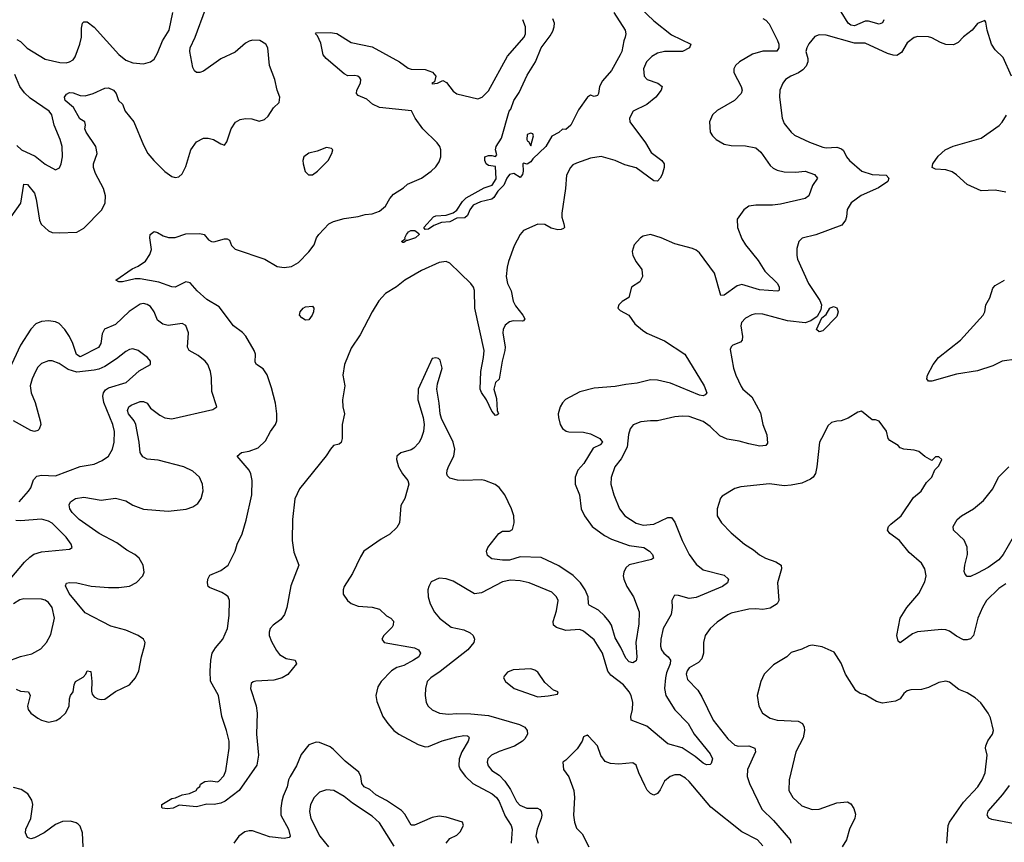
# Model space of a CAD drawing. Header units: inches. Extents: x 1843162 to 1959474, y 907081 to 1016326.
# Tile 238 of 256: x 1902566 to 1908161, y 921595 to 926270. Entities that reach past the tile are written whole.
import ezdxf

# ---------------------------------------------------------------- set-up
doc = ezdxf.new("R2010")
doc.units = ezdxf.units.IN
doc.header["$MEASUREMENT"] = 0
doc.layers.add('B9902', color=7, linetype='Continuous')

msp = doc.modelspace()

# ---------------------------------------------------------------- linework, layer by layer
at = {"layer": 'B9902', "color": 5}
for points, elevation in [([(1906057.6, 926370), (1906170, 926262.9), (1906270, 926183.6), (1906379.5, 926130), (1906373.1, 926110), (1906332.7, 926090), (1906230.9, 926089.1), (1906190, 926079.6), (1906159.3, 926060.7), (1906128.4, 926030), (1906111.9, 925990), (1906114.4, 925950), (1906132.2, 925930), (1906193.4, 925910), (1906217.4, 925890), (1906211.2, 925870), (1906181.4, 925830), (1906130, 925788.7), (1906052.9, 925750), (1906031.7, 925710), (1906034.3, 925690), (1906122.6, 925570), (1906154.5, 925514.5), (1906214.3, 925470), (1906227.6, 925450), (1906228.9, 925430), (1906216.5, 925390), (1906206.4, 925370), (1906190, 925351.8), (1906170, 925355.1), (1906068.5, 925428.5), (1906004.7, 925444.7), (1905950, 925470.5), (1905870, 925491.8), (1905810, 925483.1), (1905730, 925455.1), (1905710, 925444.7), (1905696.5, 925430), (1905673.9, 925386.1), (1905668.6, 925310), (1905646.3, 925170), (1905647.9, 925147.9), (1905659.1, 925110), (1905661.3, 925090), (1905656.4, 925083.6), (1905643.1, 925076.9), (1905624.9, 925075.1), (1905585.7, 925085.7), (1905550, 925105.6), (1905510, 925107.8), (1905430, 925073), (1905410.3, 925050), (1905375.6, 924984.4), (1905343.9, 924896.1), (1905335.7, 924864.3), (1905330.1, 924810), (1905338.7, 924770), (1905359.8, 924730), (1905370.7, 924670), (1905383.9, 924643.9), (1905425.6, 924590), (1905435.8, 924570), (1905430, 924559.6), (1905423.1, 924556.9), (1905370, 924558.5), (1905350, 924552.7), (1905325.6, 924534.4), (1905313.3, 924510), (1905311.7, 924490), (1905324.7, 924410), (1905323.1, 924390), (1905307.7, 924330), (1905290, 924228), (1905270, 924208.7), (1905261.3, 924170), (1905276.5, 924116.5), (1905279.5, 924050), (1905286.8, 924030), (1905277.3, 924022.7), (1905270, 924020.7), (1905250, 924045.1), (1905218.9, 924110), (1905190, 924151.2), (1905183, 924170), (1905187.2, 924270), (1905202.7, 924350), (1905205.2, 924390), (1905151.7, 924630), (1905151, 924731), (1905144.4, 924750), (1905129.8, 924770), (1905068.8, 924830), (1905010, 924886.4), (1904990, 924895.8), (1904950, 924889.8), (1904850, 924844.3), (1904754.7, 924790), (1904707.3, 924752.7), (1904645.6, 924714.4), (1904607.4, 924672.6), (1904568.6, 924610), (1904501.6, 924478.4), (1904450, 924404.2), (1904411.4, 924310), (1904401.6, 924250), (1904413.4, 924190), (1904401.2, 924110), (1904403.3, 924070), (1904411.8, 924030), (1904397.9, 923970), (1904398.7, 923890), (1904392.5, 923867.5), (1904381.2, 923858.8), (1904350, 923850.9), (1904331.8, 923830), (1904308, 923792), (1904156.6, 923603.4), (1904130, 923547), (1904116.1, 923430), (1904115.1, 923310), (1904124.6, 923244.6), (1904152.8, 923170), (1904107.5, 923052.5), (1904085.1, 922930), (1904071.3, 922890), (1904050, 922862.4), (1904006.5, 922830), (1903989.4, 922810), (1903983, 922790), (1903983.5, 922770), (1903996.5, 922736.5), (1904025.3, 922685.3), (1904043.2, 922663.2), (1904080.1, 922640.1), (1904131.3, 922630), (1904138.7, 922610), (1904090, 922549.8), (1904058.4, 922530), (1904010, 922516.3), (1903908, 922512), (1903892, 922507.9), (1903882.3, 922497.7), (1903878.4, 922470), (1903910.5, 922370.5), (1903916.3, 922330), (1903912.3, 922210), (1903922.7, 922090), (1903914.1, 922034.1), (1903812.4, 921890), (1903734, 921830), (1903710, 921818), (1903671.2, 921811.2), (1903630, 921811.8), (1903570, 921797.4), (1903473, 921807), (1903439.1, 921790), (1903405.6, 921785.6), (1903375.3, 921790), (1903374.6, 921794.6), (1903374, 921810), (1903430, 921843.7), (1903451.9, 921848.1), (1903490, 921865.5), (1903532, 921872), (1903568.7, 921890), (1903576, 921904), (1903590, 921912), (1903594.5, 921925.5), (1903618.4, 921941.6), (1903650, 921945.3), (1903690, 921939.3), (1903697.1, 921942.9), (1903726.7, 921973.3), (1903738.1, 922001.9), (1903757.3, 922130), (1903756.5, 922170), (1903742.2, 922230), (1903715.7, 922310), (1903695.8, 922430), (1903650.5, 922510.5), (1903648.2, 922568.2), (1903651.8, 922630), (1903660.7, 922670), (1903679.3, 922700.7), (1903719.9, 922750), (1903747, 922810), (1903755.9, 922884.1), (1903757.5, 922970), (1903750.5, 922990.5), (1903740.4, 923000.4), (1903715.2, 923015.2), (1903644.2, 923044.2), (1903636.9, 923050), (1903632.6, 923070), (1903635.4, 923090), (1903647.3, 923112.8), (1903710, 923140.3), (1903751.2, 923170), (1903789.7, 923250), (1903801.3, 923290), (1903831, 923349), (1903853.6, 923426.4), (1903885, 923570), (1903888, 923652), (1903879.8, 923690), (1903869.8, 923710), (1903802.4, 923790), (1903826, 923810), (1903870, 923817.8), (1903922, 923838), (1903962.7, 923877.3), (1903990.9, 923930), (1904019.4, 923970), (1904026.8, 923990), (1904027.9, 924030), (1904019.2, 924090), (1903997.2, 924177.2), (1903972.4, 924252.4), (1903950, 924286.2), (1903912.1, 924310), (1903903.8, 924323.8), (1903905.6, 924370), (1903899.2, 924390), (1903851.9, 924471.9), (1903832.6, 924492.6), (1903780.3, 924530), (1903699, 924639), (1903630, 924679.7), (1903574.7, 924730), (1903534.9, 924774.9), (1903510, 924780.8), (1903449.6, 924750.4), (1903430, 924751.2), (1903357.6, 924777.6), (1903250, 924797.5), (1903223.2, 924796.8), (1903150, 924781.2), (1903130, 924781.3), (1903112.7, 924790), (1903205.6, 924854.4), (1903239.3, 924870), (1903282, 924898), (1903304.9, 924935.1), (1903315.2, 924964.8), (1903305.7, 925030), (1903308, 925050), (1903330, 925067.3), (1903350, 925061.3), (1903381.5, 925041.5), (1903411.8, 925031.8), (1903450, 925033), (1903510, 925054), (1903590, 925055.6), (1903614.4, 925050), (1903639.7, 925019.7), (1903656, 925010), (1903670, 925007.6), (1903730, 925025.4), (1903745.1, 925025.1), (1903757.5, 925017.5), (1903770, 924987.3), (1903790, 924965.7), (1903958.8, 924910), (1904030, 924868.4), (1904070, 924862), (1904110, 924867.2), (1904150.7, 924889.3), (1904210, 924950.3), (1904238.8, 924990), (1904253.6, 925030), (1904266, 925050), (1904323.1, 925110), (1904350, 925124.1), (1904410, 925140.5), (1904490, 925151.9), (1904530, 925163.3), (1904570, 925166.5), (1904610, 925181.3), (1904645, 925210), (1904670, 925254.6), (1904690, 925277.8), (1904746.3, 925313.7), (1904770, 925336.1), (1904848.6, 925370), (1904905.3, 925410), (1904930, 925433.8), (1904950, 925462.6), (1904959.5, 925490), (1904959.6, 925530), (1904953.3, 925550), (1904938.8, 925570), (1904856.4, 925650), (1904813.9, 925710), (1904792.5, 925752.5), (1904610, 925770.6), (1904570.9, 925790), (1904538.1, 925818.1), (1904490, 925838.4), (1904479.9, 925850), (1904482.1, 925870), (1904502.7, 925910), (1904504.1, 925930), (1904498.7, 925938.7), (1904488.2, 925948.2), (1904470, 925952.4), (1904430, 925951.1), (1904410, 925962.2), (1904306.9, 926050), (1904291.6, 926070), (1904276.6, 926136.6), (1904258.5, 926178.5), (1904247.3, 926190), (1904250, 926196), (1904330, 926197.6), (1904368.8, 926191.2), (1904450, 926140.4), (1904570, 926116.6), (1904724.8, 926030), (1904774, 925994), (1904790, 925988.1), (1904870, 925987.6), (1904911.8, 925971.8), (1904930.3, 925949.7), (1904923.9, 925916.1), (1904907.4, 925910), (1904910, 925905.5), (1904940.9, 925910), (1904970, 925925.4), (1904992.4, 925912.4), (1905030, 925863.2), (1905050, 925849.3), (1905170, 925820.9), (1905195.1, 925830), (1905230, 925866.5), (1905337.5, 926062.5), (1905432.8, 926170), (1905440.7, 926190), (1905440.3, 926230), (1905425.3, 926270)], 580), ([(1902518.1, 925150), (1902572.2, 925227.8), (1902590, 925335.5), (1902610, 925333.1), (1902650, 925283.6), (1902660.1, 925250), (1902678, 925130), (1902688.3, 925108.3), (1902729.5, 925069.5), (1902750, 925060.7), (1902790, 925058.9), (1902890, 925063.5), (1902930, 925085.5), (1903033.1, 925190), (1903052.2, 925230), (1903053.4, 925270), (1903041.5, 925310), (1902996.1, 925396.1), (1902985, 925430), (1902985.7, 925450), (1903007.1, 925510), (1902998.2, 925550), (1902944.6, 925630), (1902937, 925650), (1902941, 925670), (1902936.2, 925690), (1902907.2, 925707.2), (1902871, 925771), (1902824.8, 925810), (1902820.5, 925830), (1902832.8, 925847.2), (1902850, 925857.1), (1902870, 925854.9), (1902910, 925839.3), (1902937.6, 925837.6), (1902983.7, 925850), (1903050, 925880.2), (1903070, 925882.2), (1903098.6, 925870), (1903114.1, 925850), (1903127.4, 925810), (1903150.1, 925790.1), (1903165.7, 925750), (1903215.7, 925690), (1903270, 925557.6), (1903295.2, 925510), (1903328.2, 925470), (1903390, 925407.9), (1903430, 925379), (1903450, 925373.1), (1903470, 925376.5), (1903490, 925394.4), (1903510, 925435.5), (1903538.6, 925530), (1903570, 925575.5), (1903610, 925595.9), (1903637, 925597), (1903668.3, 925588.3), (1903710, 925563.8), (1903730, 925557.3), (1903744.2, 925575.8), (1903767.4, 925650), (1903792.5, 925687.5), (1903818.1, 925701.9), (1903850, 925708.8), (1903886, 925706), (1903926.2, 925693.8), (1903957.4, 925702.6), (1903978.6, 925721.4), (1904009, 925770), (1904041.2, 925798.8), (1904045.2, 925830), (1904029.3, 925870), (1904015.6, 925930), (1903984.8, 926010), (1903976.8, 926110), (1903965.1, 926130), (1903930, 926151.7), (1903890, 926153.6), (1903870, 926147.4), (1903850, 926136), (1903790, 926085.1), (1903710, 926048.3), (1903610, 925978.3), (1903590, 925969.7), (1903570, 925969.7), (1903559.4, 925979.4), (1903550, 925999), (1903532.2, 926090), (1903535.4, 926110), (1903563.4, 926170), (1903622.5, 926330)], 620), ([(1902550, 926157.2), (1902570, 926146), (1902608.9, 926108.9), (1902710, 926046.5), (1902793.8, 926026.2), (1902830, 926025.5), (1902849.9, 926030.1), (1902870, 926042), (1902881.7, 926058.3), (1902908, 926130), (1902916.7, 926170), (1902917.5, 926222.5), (1902922.7, 926250), (1902930, 926257.8), (1902950, 926257.1), (1902990, 926227.5), (1903130, 926071.7), (1903170, 926040.3), (1903210, 926024.9), (1903270, 926019.5), (1903309.7, 926030.3), (1903330, 926046), (1903350, 926080.7), (1903378, 926150), (1903414.8, 926210), (1903436.8, 926310)], 640), ([(1905942.3, 926310), (1906007.3, 926210), (1906010.5, 926190), (1906007.3, 926170), (1905999.1, 926150), (1905988, 926090), (1905978.4, 926070), (1905930, 925982), (1905877.3, 925922.7), (1905860.7, 925890), (1905855.5, 925850), (1905850, 925839), (1905830, 925834), (1905810, 925842), (1905792, 925830), (1905742, 925758), (1905698, 925670), (1905670, 925645.2), (1905650, 925648), (1905630, 925628.7), (1905591, 925609), (1905555.5, 925550), (1905481.3, 925478.7), (1905470, 925462.7), (1905450, 925449), (1905430, 925454), (1905424.7, 925450), (1905426.8, 925410), (1905422.8, 925390), (1905410, 925374), (1905375.1, 925395.1), (1905349.5, 925390.5), (1905334.9, 925370), (1905317, 925330), (1905283.5, 925296.5), (1905261.3, 925258.7), (1905250, 925249.7), (1905184.6, 925235.4), (1905143.4, 925216.6), (1905124, 925190), (1905110, 925158), (1905096.2, 925143.8), (1905050, 925142.4), (1905010, 925122), (1904962.5, 925117.5), (1904920.4, 925099.6), (1904890, 925080.5), (1904870, 925077.2), (1904863.6, 925090), (1904918.4, 925150), (1904930, 925156.1), (1904990, 925158.9), (1905030, 925171.6), (1905050, 925188.2), (1905082.2, 925237.8), (1905102.4, 925257.6), (1905205.8, 925314.2), (1905250.8, 925329.2), (1905273.5, 925366.5), (1905270, 925435.3), (1905230, 925440.5), (1905217, 925450), (1905209.2, 925470), (1905209, 925490), (1905230, 925497.6), (1905250, 925498.4), (1905270, 925492), (1905277.2, 925502.8), (1905269.3, 925530), (1905273.2, 925550), (1905303.2, 925596.8), (1905347, 925750), (1905357.5, 925762.5), (1905375.1, 925810), (1905403.7, 925856.3), (1905450, 925954), (1905497.2, 926030), (1905529.7, 926110), (1905581, 926179), (1905595.8, 926204.2), (1905603.5, 926230), (1905605.1, 926250), (1905595.8, 926275.8)], 560), ([(1907476.6, 926270), (1907470, 926251.8), (1907450, 926244.1), (1907390, 926261.4), (1907370, 926261), (1907310, 926234.9), (1907290, 926238.5), (1907275, 926250), (1907234.3, 926314.3)], 620), ([(1906790, 926276.6), (1906806.7, 926266.7), (1906825.7, 926245.7), (1906872.2, 926152.2), (1906879.5, 926130), (1906879.8, 926110), (1906869.3, 926090.7), (1906790, 926091), (1906730, 926074.9), (1906656.1, 926030), (1906634.7, 926010), (1906625.2, 925990), (1906624.7, 925970), (1906666.7, 925890), (1906671, 925870), (1906666.2, 925850), (1906628.9, 925810), (1906530, 925754), (1906502.3, 925730), (1906486.5, 925690), (1906490.3, 925630), (1906502.6, 925610), (1906524.9, 925590), (1906570, 925563.2), (1906610, 925554.7), (1906690, 925553), (1906750, 925541.2), (1906777.9, 925517.9), (1906830, 925442.3), (1906847.1, 925427.1), (1906870, 925415.4), (1906910, 925405.3), (1906975.5, 925404.5), (1907030.1, 925410.1), (1907082.8, 925390), (1907099.1, 925370), (1907071.3, 925328.7), (1907050.3, 925270), (1907030, 925254.5), (1906890, 925221.3), (1906843.9, 925216.1), (1906750, 925215.9), (1906710.2, 925209.8), (1906681.3, 925190), (1906643.7, 925136.3), (1906646, 925090), (1906670, 925025.3), (1906691.3, 924990), (1906762, 924902), (1906800.1, 924840.1), (1906872, 924770), (1906881.5, 924750), (1906882, 924738), (1906880.7, 924730), (1906873.1, 924726.9), (1906770, 924734.9), (1906670, 924764.9), (1906642.7, 924757.3), (1906570, 924704.7), (1906550, 924702.9), (1906513.8, 924830), (1906430, 924945.7), (1906410, 924960.3), (1906389.4, 924970), (1906290, 924995.8), (1906211.5, 925030), (1906150, 925048.6), (1906110, 925039.1), (1906094.9, 925030), (1906058.9, 924990), (1906047.2, 924952.8), (1906050.2, 924930), (1906070, 924893.7), (1906101.6, 924850), (1906105.4, 924810), (1906090, 924779.7), (1906043.6, 924750), (1906028.5, 924691.5), (1905990, 924669), (1905971, 924650), (1905966, 924630), (1905978, 924618), (1906026.8, 924590), (1906061.8, 924541.8), (1906105.1, 924505.1), (1906129.4, 924489.4), (1906230, 924444.8), (1906345.2, 924370), (1906456.5, 924190), (1906471.7, 924150), (1906462.4, 924137.6), (1906450, 924133.3), (1906430, 924136.9), (1906263.7, 924203.7), (1906190, 924221.7), (1906150, 924222.6), (1906075.5, 924204.5), (1906010, 924197.5), (1905950, 924184.9), (1905830, 924175.2), (1905750, 924156.1), (1905668.5, 924111.5), (1905650, 924093.3), (1905638, 924070), (1905626.3, 924030), (1905627.2, 924010), (1905637, 923970), (1905650, 923946), (1905671.4, 923931.4), (1905687.4, 923927.4), (1905770, 923925.8), (1905810, 923915.7), (1905863.8, 923890), (1905878.8, 923870), (1905865, 923855), (1905825.3, 923834.7), (1905772.7, 923747.3), (1905737.1, 923710), (1905722.5, 923670), (1905722.8, 923630), (1905746.8, 923570), (1905757.4, 923490), (1905775.9, 923450), (1905819.7, 923390), (1905890, 923338.9), (1905930, 923318.9), (1906030, 923281.6), (1906112.4, 923270), (1906146, 923250), (1906162.6, 923230), (1906167.7, 923210), (1906157.1, 923202.9), (1906030, 923172.3), (1906010, 923154.5), (1905998.6, 923130), (1905995.8, 923110), (1905999.4, 923090), (1906016.8, 923050), (1906053.4, 922990), (1906085.6, 922905.6), (1906084, 922836), (1906066.8, 922730), (1906072.5, 922647.5), (1906070, 922626), (1906050, 922615.1), (1906030, 922621), (1906010, 922641.3), (1905982.9, 922702.9), (1905950, 922758.3), (1905928.7, 922828.7), (1905916.5, 922850), (1905890, 922882.2), (1905854.4, 922914.4), (1905802.7, 922942.7), (1905797.6, 922950), (1905796.1, 922990), (1905779, 923030), (1905753.9, 923070), (1905711.7, 923111.7), (1905630, 923167.1), (1905530, 923213.4), (1905410, 923217.4), (1905350, 923199.6), (1905310, 923199.3), (1905250, 923205.4), (1905225.4, 923225.4), (1905219.3, 923250), (1905226.8, 923270), (1905289.2, 923350.8), (1905310, 923362.9), (1905350, 923362.6), (1905366.4, 923373.6), (1905376.3, 923410), (1905374.5, 923450), (1905360.8, 923490), (1905323.2, 923570), (1905290, 923611.6), (1905268.7, 923628.7), (1905210, 923652.2), (1905190, 923655.8), (1905090, 923651.3), (1905053.9, 923653.9), (1905010, 923665.5), (1904997.9, 923677.9), (1904993.1, 923690), (1904995, 923710), (1905004.3, 923735.7), (1905034.1, 923790), (1905038.2, 923830), (1905029.8, 923870), (1904963.4, 924003.4), (1904955.9, 924030), (1904950.8, 924090), (1904936.1, 924170), (1904940, 924200), (1904966.3, 924290), (1904954.7, 924334.7), (1904945.6, 924345.6), (1904930, 924349.2), (1904910, 924344), (1904830.4, 924170), (1904828.9, 924110), (1904858.7, 924010), (1904864.9, 923970), (1904860.9, 923930), (1904847.3, 923890), (1904834.9, 923865.1), (1904805.7, 923834.3), (1904790, 923825), (1904731.9, 923808.1), (1904710.2, 923789.8), (1904707.1, 923770), (1904718.4, 923730), (1904741.4, 923690), (1904771, 923651), (1904777.7, 923630), (1904754.3, 923550), (1904732.4, 923510), (1904724.1, 923410), (1904710, 923384.7), (1904670, 923345.7), (1904621.2, 923318.8), (1904522.6, 923250), (1904502.5, 923217.5), (1904457.6, 923122.4), (1904410.3, 923050), (1904404.2, 923030), (1904405.2, 923005.3), (1904428.2, 922970), (1904450, 922952.2), (1904490, 922937), (1904570, 922931.3), (1904610, 922920.1), (1904650, 922883.2), (1904674.7, 922870), (1904690, 922851.6), (1904689.2, 922830), (1904682.3, 922817.7), (1904635.3, 922770), (1904624.9, 922750), (1904638, 922730), (1904810, 922700.2), (1904831.5, 922690), (1904844, 922670), (1904834.9, 922650), (1904804.7, 922630), (1904750, 922600.7), (1904710, 922588), (1904678.2, 922570), (1904620.7, 922510), (1904601.5, 922478.5), (1904590.2, 922430), (1904595.1, 922395.1), (1904630.2, 922310), (1904658, 922270), (1904692.7, 922230), (1904720.2, 922210), (1904830, 922152.1), (1904870, 922138.6), (1904890, 922139.7), (1904967, 922173), (1905050, 922194.5), (1905090, 922202.6), (1905110, 922201.3), (1905116.2, 922196.2), (1905120.3, 922190), (1905114.4, 922170), (1905078.9, 922110), (1905063.1, 922070), (1905060.9, 922030), (1905068.6, 922010), (1905099.8, 921970), (1905141.3, 921930), (1905251.8, 921871.8), (1905276.6, 921850), (1905290, 921828.1), (1905324.3, 921744.3), (1905359.8, 921690), (1905364.3, 921670), (1905359.5, 921590)], 620), ([(1908202.9, 925950), (1908155.6, 926055.6), (1908110, 926099), (1908089.3, 926130), (1908064, 926210), (1908056.4, 926256.4), (1908050, 926266), (1908010, 926248), (1907978, 926210), (1907930, 926173.2), (1907899.3, 926140.7), (1907873.4, 926126.6), (1907830, 926128.3), (1907799.6, 926139.6), (1907750, 926167.1), (1907730, 926172.6), (1907670, 926175.1), (1907650, 926169.6), (1907610, 926138.3), (1907576.8, 926083.2), (1907550, 926067.4), (1907530, 926068), (1907498, 926078), (1907370, 926136.8), (1907310, 926136.5), (1907150, 926182.6), (1907110, 926183.6), (1907085.2, 926174.7), (1907050, 926132.3), (1907039.5, 926110), (1907034, 926090), (1907044.7, 926050), (1907044.9, 926030), (1907034.9, 926005.1), (1907015.8, 925984.2), (1906992.2, 925967.8), (1906948.2, 925950), (1906917.6, 925930), (1906903.1, 925910), (1906884.9, 925870), (1906883.1, 925830), (1906898.7, 925710), (1906910, 925680.7), (1906950.4, 925630), (1906970, 925614), (1907053.6, 925573.6), (1907130, 925545.2), (1907150, 925541.2), (1907210, 925545.7), (1907236.7, 925536.7), (1907247.4, 925527.4), (1907265.4, 925490), (1907282, 925470), (1907352.2, 925410), (1907410, 925390.2), (1907490, 925385.7), (1907504.6, 925370), (1907499, 925350), (1907446.3, 925313.7), (1907348.1, 925271.9), (1907290.3, 925230), (1907269.3, 925190.7), (1907265.6, 925150), (1907259.3, 925130), (1907238.1, 925101.9), (1907090, 925048.3), (1907012.2, 925027.8), (1906993.4, 925010), (1906983, 924970), (1906981.6, 924930), (1906986.4, 924910), (1907049.2, 924770), (1907113.5, 924673.5), (1907122, 924650), (1907118.4, 924621.6), (1907097.2, 924582.8), (1907061.6, 924558.4), (1907030, 924547.5), (1906930, 924558.3), (1906790, 924596.8), (1906750, 924598.5), (1906726.8, 924593.2), (1906690, 924574), (1906668.8, 924550), (1906664, 924530), (1906673.7, 924470), (1906672, 924448), (1906662, 924438), (1906619.3, 924420.7), (1906608.5, 924411.5), (1906604.4, 924395.6), (1906622.6, 924290), (1906635.6, 924250), (1906665.6, 924185.6), (1906675.6, 924170), (1906726.5, 924126.5), (1906775.1, 924035.1), (1906789, 923970), (1906811.1, 923910), (1906815.8, 923864.2), (1906806, 923850), (1906773.1, 923846.9), (1906710, 923858.9), (1906655.2, 923875.2), (1906586.4, 923886.4), (1906545, 923905), (1906490, 923958), (1906450, 923986.2), (1906370, 924014.8), (1906330, 924017.4), (1906290, 924013.5), (1906190, 923989.7), (1906150, 923991.3), (1906095.1, 923984.9), (1906052.3, 923967.7), (1906035.6, 923944.4), (1906026.5, 923913.5), (1906018.7, 923841.3), (1905984.6, 923775.4), (1905947.9, 923730), (1905927.6, 923667.6), (1905926, 923630), (1905942.3, 923570), (1905975.6, 923490), (1906005.7, 923450), (1906069, 923409), (1906110, 923397.7), (1906170, 923403.9), (1906250, 923440.8), (1906270, 923442), (1906290, 923415.5), (1906330.2, 923310), (1906371.1, 923230), (1906410, 923175.8), (1906450, 923144.1), (1906570, 923112.6), (1906594, 923090), (1906588, 923070), (1906560.5, 923050), (1906410, 922985.9), (1906370, 922981.2), (1906310, 922997.8), (1906290, 922998.9), (1906284.6, 922995.4), (1906271.7, 922970), (1906274.4, 922930), (1906268.1, 922890), (1906222.2, 922810), (1906210.2, 922749.8), (1906208.5, 922710), (1906212.9, 922690), (1906226.9, 922670), (1906251.4, 922650), (1906263.8, 922630), (1906263.5, 922610), (1906241.9, 922558.1), (1906235.5, 922530), (1906230.6, 922470), (1906237.2, 922430), (1906288.9, 922348.9), (1906365.2, 922270), (1906399.3, 922210), (1906490, 922098.7), (1906503.1, 922070), (1906495.9, 922044.1), (1906490, 922038.4), (1906470, 922035.8), (1906450, 922045.1), (1906403.9, 922083.9), (1906330, 922132), (1906250, 922155.1), (1906130, 922255), (1906041.7, 922290), (1906039.8, 922310), (1906049.2, 922350), (1906051.1, 922390), (1906041.2, 922430), (1906030, 922450.7), (1905996.5, 922490), (1905925.5, 922545.5), (1905907.7, 922567.7), (1905878, 922670), (1905830, 922745.4), (1905770, 922794.7), (1905750, 922805.6), (1905670, 922799.7), (1905616, 922816), (1905599.9, 922830), (1905597.1, 922850), (1905616.3, 922910), (1905626.2, 922970), (1905616.9, 922990), (1905590, 923016), (1905462, 923070), (1905410, 923080.8), (1905355.2, 923084.8), (1905310, 923075.2), (1905190, 923014), (1905150, 923008.2), (1905030, 923079.5), (1904990, 923092.3), (1904950, 923096), (1904905.2, 923074.8), (1904890.5, 923049.5), (1904885.5, 923030), (1904886.7, 922990), (1904899.5, 922950), (1904924.1, 922904.1), (1904952.2, 922870), (1905018.4, 922818.4), (1905090, 922802.8), (1905125.3, 922785.3), (1905143.1, 922770), (1905151.3, 922750), (1905146, 922730), (1905112.4, 922690), (1904954.8, 922565.2), (1904901.6, 922530), (1904882.4, 922510), (1904872, 922470), (1904870.3, 922430), (1904876.5, 922390), (1904887, 922370), (1904910, 922348.8), (1904951, 922330), (1905002.9, 922322.9), (1905050, 922327.1), (1905130, 922326), (1905230, 922315.9), (1905405.5, 922265.5), (1905437, 922250), (1905450.3, 922230), (1905452.2, 922210), (1905437.5, 922182.5), (1905424.2, 922170), (1905377.4, 922142.5), (1905290, 922111.2), (1905247.4, 922090), (1905227.3, 922070), (1905223.2, 922050), (1905228.1, 922030), (1905250, 922004.4), (1905290, 921976.1), (1905322.6, 921942.6), (1905354.9, 921894.9), (1905390, 921827.9), (1905407.4, 921807.4), (1905447.7, 921790), (1905509.2, 921789.2), (1905522.2, 921782.2), (1905530.2, 921770.2), (1905533.4, 921750), (1905530.1, 921730), (1905506.4, 921670), (1905499.7, 921630), (1905513.2, 921590)], 640), ([(1902550, 925554.9), (1902577.3, 925530), (1902653.9, 925493.9), (1902710, 925448.5), (1902770, 925417.3), (1902791.8, 925428.2), (1902802, 925450), (1902809.7, 925490.4), (1902808.4, 925550), (1902796.4, 925590), (1902762.4, 925670), (1902749.7, 925730), (1902733.5, 925750), (1902624.9, 925824.9), (1902593.9, 925853.9), (1902567.6, 925890), (1902538.9, 925958.9)], 640), ([(1908170, 925290.7), (1908110, 925301.6), (1908030, 925297.7), (1907950, 925334.2), (1907890, 925388.9), (1907865.2, 925405.2), (1907830, 925417.3), (1907770, 925419.7), (1907752, 925430), (1907755.8, 925450), (1907785.6, 925494.4), (1907825.1, 925530), (1907870, 925551.4), (1908030, 925596.5), (1908131.9, 925668.1), (1908150, 925687.7), (1908173.1, 925726.9)], 640), ([(1908230, 924340.9), (1908150, 924329.8), (1908096.1, 924303.9), (1908010, 924274.5), (1907890, 924255.4), (1907750, 924215.6), (1907730, 924216.2), (1907720.5, 924230), (1907725.1, 924250), (1907757.2, 924310), (1907787.3, 924350), (1907911.6, 924448.4), (1908040.4, 924590), (1908050.5, 924609.5), (1908055.8, 924650), (1908079.1, 924690), (1908095.5, 924744.5), (1908110, 924759.5), (1908162.9, 924790)], 640), ([(1902546.3, 922466.3), (1902570, 922454.4), (1902615.8, 922450), (1902625.2, 922430), (1902610.1, 922370), (1902614.4, 922350), (1902629.4, 922330), (1902670, 922301.1), (1902690, 922289.1), (1902730, 922278.9), (1902773, 922287), (1902798.1, 922301.9), (1902827.3, 922330), (1902847.8, 922370), (1902848.6, 922410), (1902854.9, 922430), (1902869.9, 922450), (1902876.3, 922490), (1902884.2, 922510), (1902926.7, 922533.3), (1902942, 922550), (1902950, 922570.3), (1902970, 922566.8), (1902976.6, 922510), (1902973.5, 922453.5), (1902977.7, 922437.7), (1902990, 922421.3), (1903010, 922411.3), (1903030, 922406.3), (1903050.9, 922409.1), (1903110, 922452.3), (1903189.9, 922490.1), (1903225.1, 922530), (1903242.4, 922570), (1903258.7, 922650), (1903276.3, 922710), (1903278.7, 922730), (1903269.6, 922750), (1903239.5, 922770), (1903170, 922801.4), (1903084.6, 922824.6), (1902938.9, 922898.9), (1902848.1, 923010), (1902826.3, 923053.7), (1902831.7, 923068.3), (1902850, 923072.2), (1902891, 923069), (1902971.4, 923051.4), (1903070, 923042.7), (1903130, 923043), (1903190, 923051), (1903230, 923072.3), (1903266.2, 923110), (1903273.6, 923130), (1903267.9, 923170), (1903245.3, 923210), (1903220.9, 923230), (1903175.5, 923255.5), (1903118.1, 923298.1), (1903018.3, 923350), (1902905, 923430), (1902864.8, 923470), (1902851.1, 923490), (1902847.5, 923512.5), (1902855.6, 923530), (1902883.7, 923550), (1902930, 923557.6), (1903030, 923539.3), (1903110, 923550.3), (1903170, 923536.1), (1903210, 923511.8), (1903270, 923489.4), (1903410, 923477.4), (1903511.3, 923488.7), (1903550, 923502.4), (1903578.5, 923521.5), (1903598, 923550), (1903608, 923592), (1903605.7, 923630), (1903587.1, 923670), (1903550, 923704), (1903499.6, 923730), (1903352.4, 923767.6), (1903290, 923772.2), (1903265.1, 923785.1), (1903251.1, 923811.1), (1903244.9, 923870), (1903225.3, 923970), (1903217.5, 923990), (1903183.7, 924030), (1903178.5, 924050), (1903186.5, 924070), (1903200.4, 924079.6), (1903250, 924099.8), (1903270, 924101), (1903290, 924090.2), (1903310, 924063), (1903361.9, 924021.9), (1903390, 924007.4), (1903430, 924002), (1903664.2, 924055.8), (1903686, 924070), (1903657.7, 924157.7), (1903655.4, 924235.4), (1903649.8, 924270), (1903634.8, 924310), (1903621, 924330), (1903581.1, 924361.1), (1903529.9, 924390), (1903520.2, 924410), (1903524.6, 924490), (1903510, 924533), (1903490, 924543.9), (1903410, 924532.9), (1903379.6, 924539.6), (1903350, 924562.7), (1903329.9, 924610), (1903310, 924639.3), (1903290, 924652), (1903270, 924656.3), (1903250, 924653.9), (1903188.7, 924611.3), (1903110, 924538.8), (1903048.7, 924511.3), (1903034.8, 924485.2), (1903027.7, 924430), (1903013.7, 924406.3), (1902910, 924354.7), (1902888.3, 924368.3), (1902868.4, 924430), (1902850, 924469.8), (1902823.2, 924510), (1902790, 924544.1), (1902770, 924553.7), (1902730, 924559.1), (1902690, 924554.1), (1902657.8, 924542.2), (1902630, 924512), (1902570, 924421), (1902481.7, 924230)], 620), ([(1902564, 923530), (1902616.8, 923590), (1902629.1, 923610), (1902644.7, 923655.3), (1902664.2, 923675.8), (1902690, 923682.5), (1902770, 923677.5), (1902910, 923730.2), (1902990, 923744), (1903034.5, 923765.5), (1903070, 923790.4), (1903094, 923830), (1903102.5, 923870), (1903104.8, 923930), (1903096.3, 923970), (1903045.2, 924094.8), (1903038.7, 924130), (1903042.5, 924150), (1903053.3, 924166.7), (1903070, 924178.6), (1903172.1, 924207.9), (1903245.9, 924274.1), (1903308.7, 924310), (1903309.2, 924330), (1903292.7, 924350), (1903239.5, 924390), (1903210, 924400.5), (1903190, 924396.4), (1903170, 924385.1), (1903116.7, 924343.3), (1903050, 924299.8), (1903015.3, 924284.7), (1902990, 924279.3), (1902890, 924267.5), (1902841.3, 924281.3), (1902790, 924316.1), (1902750, 924332.1), (1902730, 924332.2), (1902690, 924315.6), (1902670, 924295.8), (1902656.2, 924270), (1902637.2, 924230), (1902626.5, 924190), (1902631, 924150), (1902655, 924095), (1902683, 923990), (1902686, 923970), (1902677.6, 923942.4), (1902670, 923934.7), (1902650, 923930.8), (1902630, 923936.2), (1902530, 923990.5)], 640), ([(1908170, 923064.1), (1908130, 923038.2), (1908060.3, 922970), (1908036.9, 922930), (1908011.4, 922870), (1907986.7, 922770), (1907970, 922751.6), (1907950, 922745.7), (1907930, 922746.2), (1907890, 922766.2), (1907850, 922795.6), (1907830, 922803.5), (1907805.3, 922805.3), (1907668, 922792), (1907639.3, 922780.7), (1907570, 922729.6), (1907557.5, 922737.5), (1907549.8, 922770), (1907569.8, 922870), (1907607.8, 922930), (1907674.8, 923010), (1907710, 923074.8), (1907718, 923110), (1907709.6, 923150), (1907690, 923182), (1907621.7, 923241.7), (1907566.2, 923310), (1907511.5, 923350), (1907496.9, 923370), (1907503.6, 923390), (1907516.3, 923403.7), (1907574.5, 923450), (1907646, 923554), (1907689, 923590), (1907719.3, 923640.7), (1907748.7, 923670), (1907767.3, 923712.7), (1907790, 923734), (1907806, 923770), (1907790, 923786), (1907770, 923786), (1907750, 923766), (1907710, 923788), (1907676.5, 923816.5), (1907650, 923824), (1907590, 923828.7), (1907570, 923838), (1907558, 923850), (1907510, 923878), (1907502, 923890), (1907491.9, 923931.9), (1907450, 923988.7), (1907430, 923995.3), (1907410, 923995.3), (1907350, 924045.2), (1907330, 924039.3), (1907274.4, 924005.6), (1907234, 923990), (1907210, 923989), (1907179.8, 923980.2), (1907158, 923962), (1907134.8, 923910), (1907110.4, 923869.6), (1907097, 923730), (1907089, 923691), (1907074.9, 923670), (1907060.2, 923659.8), (1907010, 923636.8), (1906950, 923624.2), (1906910, 923621.5), (1906827.4, 923632.6), (1906664.4, 923615.6), (1906630, 923606), (1906558, 923562), (1906548.3, 923551.7), (1906530.5, 923490), (1906530.5, 923450.5), (1906554, 923410), (1906610, 923353.4), (1906685.5, 923290), (1906736.7, 923256.7), (1906770, 923228.8), (1906804, 923210), (1906864, 923190), (1906892.7, 923170), (1906895.3, 923150), (1906872.6, 923070), (1906880.3, 922970), (1906870.2, 922949.8), (1906830, 922926.4), (1906790, 922918.4), (1906750, 922922.5), (1906710, 922920.3), (1906610, 922897.2), (1906590, 922888.4), (1906530, 922845.7), (1906490.3, 922810), (1906461.5, 922770), (1906452.3, 922730), (1906452.9, 922670), (1906442.3, 922637.7), (1906423.4, 922616.6), (1906370, 922586), (1906359.3, 922570), (1906354.4, 922550), (1906361.4, 922521.4), (1906419.3, 922459.3), (1906442.3, 922422.3), (1906507.5, 922290), (1906590, 922183.6), (1906630, 922147.8), (1906650, 922142.1), (1906710, 922142.8), (1906743.6, 922130), (1906748.2, 922110), (1906701.8, 922010), (1906700.2, 921970), (1906712.7, 921930), (1906783.9, 921783.9), (1906850, 921718.9), (1906911.2, 921650), (1906944.6, 921610), (1906948.4, 921590)], 660), ([(1908212.4, 923330), (1908155.5, 923230), (1908130, 923199.8), (1908070, 923156.5), (1908010, 923124.1), (1907970, 923105.4), (1907950, 923105.6), (1907938.6, 923118.6), (1907933.9, 923133.9), (1907937.7, 923170), (1907952.4, 923230), (1907950, 923272.7), (1907933.3, 923313.3), (1907873.6, 923370), (1907871.6, 923390), (1907893.3, 923430), (1907917.6, 923450), (1907987.1, 923490), (1908042.3, 923537.7), (1908095.9, 923604.1), (1908127.6, 923670), (1908186.5, 923730)], 640), ([(1902512.3, 923090), (1902593.3, 923186.7), (1902623.4, 923216.6), (1902647.3, 923232.7), (1902690, 923245.6), (1902850, 923260.7), (1902864, 923270), (1902859.3, 923290), (1902829.6, 923330), (1902750, 923408.6), (1902730, 923421.2), (1902690, 923431.5), (1902570, 923421.4), (1902544.7, 923424.7)], 640), ([(1902490, 922621.2), (1902570, 922650.4), (1902634.5, 922665.5), (1902685.6, 922694.4), (1902718.4, 922730), (1902743.9, 922776.1), (1902764.4, 922870), (1902750.7, 922930), (1902730, 922957.6), (1902710, 922972.2), (1902690, 922978), (1902590, 922978.2), (1902567.1, 922972.9), (1902530, 922951.3)], 640), ([(1907834.1, 921590), (1907841.8, 921690), (1907850.7, 921710), (1907930, 921823.7), (1908011.9, 921910), (1908036.4, 921950), (1908053.5, 921990), (1908064, 922090), (1908054.7, 922130), (1908056.3, 922143.7), (1908068.1, 922171.9), (1908095.1, 922210), (1908099.3, 922230), (1908082.7, 922302.7), (1908069.2, 922330), (1908027.5, 922387.5), (1907995.6, 922415.6), (1907950, 922445.1), (1907903.6, 922463.6), (1907850, 922506), (1907830, 922511.3), (1907790, 922503.6), (1907730, 922475.1), (1907690, 922464.5), (1907630, 922462), (1907610, 922457), (1907590, 922440.9), (1907568.7, 922411.3), (1907543.4, 922396.6), (1907470, 922387), (1907434.9, 922394.9), (1907370, 922433.2), (1907341.5, 922441.5), (1907318.4, 922458.4), (1907258.4, 922550), (1907234.1, 922614.2), (1907195.1, 922675.1), (1907126.3, 922706.3), (1907070, 922716), (1907050, 922712.7), (1907010, 922692.3), (1906950, 922673.2), (1906926, 922650), (1906850, 922603.7), (1906796.3, 922550), (1906777.1, 922510), (1906757.1, 922430), (1906766, 922370), (1906787.7, 922330), (1906830, 922301.6), (1906870.4, 922290.4), (1906990, 922283.8), (1907014.8, 922270), (1907024.9, 922250), (1907026, 922230), (1907018.4, 922190), (1906976.4, 922110), (1906938, 921950), (1906937.6, 921890), (1906959.3, 921850), (1907010, 921802.4), (1907070, 921781.7), (1907110, 921783.6), (1907210, 921819.5), (1907270, 921824.9), (1907290, 921814.8), (1907307.2, 921787.2), (1907316.2, 921756.2), (1907312.3, 921732.3), (1907282.6, 921670), (1907265.2, 921610), (1907240.8, 921570)], 680), ([(1904989.9, 921590.1), (1905010, 921616.9), (1905050, 921636.9), (1905070, 921654.4), (1905088.3, 921690), (1905082.4, 921710), (1904990, 921737.9), (1904950, 921743.1), (1904910, 921736), (1904810, 921692.8), (1904790, 921692.4), (1904754.9, 921754.9), (1904735.9, 921775.9), (1904650, 921833.9), (1904590, 921864.7), (1904555.2, 921895.2), (1904522.9, 921910), (1904509.9, 921930), (1904504.2, 921970), (1904493.2, 921993.2), (1904416.5, 922056.5), (1904350, 922123.5), (1904330, 922137.4), (1904270, 922162.2), (1904250, 922165.4), (1904210, 922149.6), (1904164.9, 922095.1), (1904138.4, 922030), (1904102.3, 921970), (1904093.2, 921950), (1904086, 921910), (1904062.5, 921857.5), (1904055.4, 921830), (1904050.1, 921790), (1904051, 921750), (1904093, 921670), (1904102.6, 921630), (1904097.3, 921622.7), (1904070, 921616.5), (1903986.4, 921626.4), (1903890, 921661), (1903870, 921661.4), (1903845.2, 921654.8), (1903811.5, 921630), (1903783.1, 921590)], 620), ([(1906790, 921575.4), (1906759.1, 921610), (1906670, 921655.5), (1906494.5, 921794.5), (1906370, 921940.7), (1906350, 921959.8), (1906318, 921978), (1906290, 921979.4), (1906262.6, 921970), (1906230, 921943.5), (1906205.9, 921894.1), (1906190, 921873.3), (1906170, 921864.2), (1906150, 921872.8), (1906132.3, 921892.3), (1906118.1, 921918.1), (1906084.7, 921990), (1906070, 922033.2), (1906050, 922047), (1905970, 922040.4), (1905923.5, 922043.5), (1905893.7, 922053.7), (1905868.1, 922088.1), (1905850, 922144), (1905799.3, 922199.3), (1905790, 922204), (1905770, 922194), (1905762.8, 922170), (1905733.7, 922126.3), (1905670, 922062), (1905652, 922050), (1905656, 922010), (1905687, 921967), (1905716, 921890), (1905719.5, 921850), (1905714, 921750), (1905719.5, 921710), (1905730, 921676), (1905763, 921643), (1905801.3, 921570)], 660), ([(1902927.6, 921570), (1902922.8, 921650), (1902910, 921686.6), (1902898.5, 921698.5), (1902886.3, 921706.3), (1902854.7, 921714.7), (1902810, 921714.5), (1902770, 921696.9), (1902705.8, 921650), (1902650, 921620.5), (1902630, 921614.6), (1902610, 921622.6), (1902598.6, 921650), (1902600.2, 921670), (1902628.9, 921730), (1902641.3, 921810), (1902635.4, 921835.4), (1902611.9, 921870), (1902574.6, 921894.6), (1902530, 921906)], 620), ([(1904694.1, 921574.1), (1904610, 921705.7), (1904570, 921744.4), (1904458.1, 921818.1), (1904410, 921855.1), (1904350.7, 921889.3), (1904310, 921893.6), (1904270, 921880.7), (1904240.3, 921850), (1904219, 921810), (1904213.6, 921770), (1904220.7, 921730), (1904271.1, 921630), (1904320.7, 921570)], 640), ([(1908230, 921698.7), (1908090, 921724.2), (1908073.3, 921733.3), (1908064, 921750), (1908070, 921773.1), (1908153.6, 921866.4), (1908190, 921917.7)], 660)]:
    msp.add_lwpolyline(points, dxfattribs=dict(at, elevation=elevation))
for points, elevation in [([(1905470, 925626), (1905450, 925618), (1905448.8, 925590), (1905450, 925582), (1905458, 925578), (1905470, 925554), (1905486, 925610), (1905482, 925622)], 560), ([(1904310, 925542.9), (1904257.2, 925522.8), (1904209.3, 925510.7), (1904181.6, 925490), (1904174.9, 925470), (1904176.5, 925450), (1904187.9, 925407.9), (1904207.7, 925387.7), (1904230, 925388.8), (1904258.7, 925410), (1904318.9, 925470), (1904340.7, 925510), (1904345.2, 925530), (1904338.4, 925538.4)], 620), ([(1904770, 925014.5), (1904764, 925016), (1904750, 925004.5), (1904743.2, 925003.2), (1904735.3, 925010), (1904756, 925024), (1904754.5, 925030), (1904763.5, 925050), (1904775.6, 925064.4), (1904788.8, 925071.2), (1904811.2, 925071.2), (1904834.9, 925054.9), (1904835.5, 925050), (1904814.9, 925030)], 560), ([(1904190, 924561.7), (1904170, 924575.6), (1904156.4, 924590), (1904159.2, 924610), (1904176.9, 924630), (1904190, 924637.4), (1904230, 924642.3), (1904238, 924630), (1904235, 924610), (1904228.9, 924590), (1904210, 924564)], 560), ([(1907110, 924496.9), (1907094, 924510), (1907124.7, 924575.3), (1907150, 924594.9), (1907169.9, 924630.1), (1907190, 924640.6), (1907210, 924631.9), (1907216.6, 924610), (1907210, 924582.7), (1907130, 924501.6)], 640), ([(1905470, 922581.2), (1905370, 922576), (1905338, 922562), (1905319.8, 922540.2), (1905316, 922530), (1905326.8, 922510), (1905376, 922470), (1905510, 922421.6), (1905570, 922427.3), (1905622, 922438), (1905626, 922450), (1905600.2, 922460.2), (1905550, 922504), (1905510, 922562), (1905492.9, 922572.9)], 660)]:
    msp.add_lwpolyline(points, close=True, dxfattribs=dict(at, elevation=elevation))

doc.saveas('drawing.dxf')
